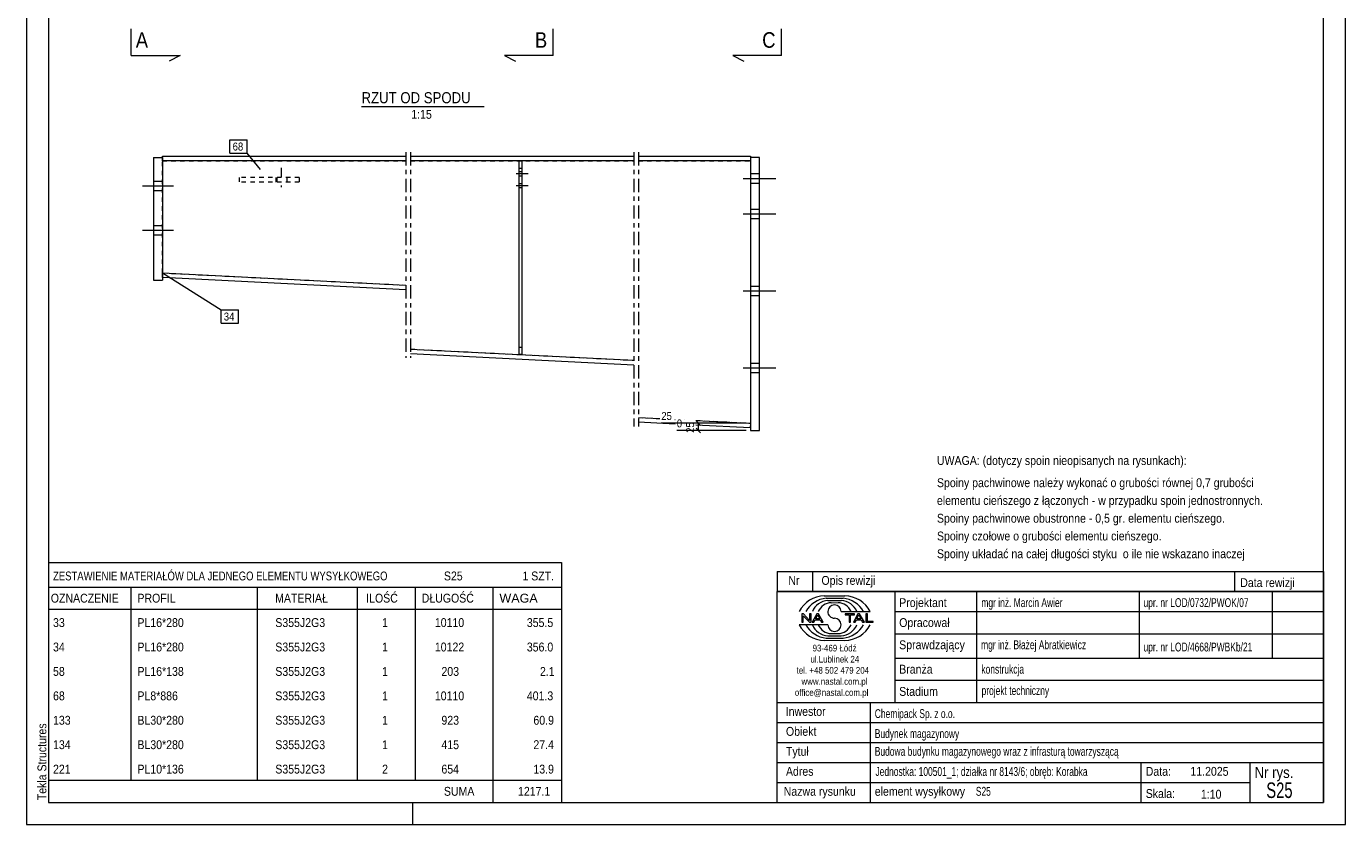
# Model space of a CAD drawing. Header units: millimetres. Extents: x 0 to 297, y 0 to 420.
# Tile 1 of 2: x 0 to 297, y 0 to 180. Entities that reach past the tile are written whole.
import ezdxf

# ---------------------------------------------------------------- set-up
doc = ezdxf.new("R2010")
doc.units = ezdxf.units.MM
for name, pattern in [('XKITLINE00', [0]), ('XKITLINE01', [4, 1, -1, 1, -1]), ('XKITLINE02', [4, 2, -2]), ('XKITLINE03', [6, 3, -1, 1, -1])]:
    doc.linetypes.add(name, pattern=pattern)
for name, color, linetype, lineweight in [('Arkusz rysunku', 3, 'Continuous', 0), ('Element', 2, 'Continuous', 0), ('Inny typ obiektu', 7, 'Continuous', 0), ('Przekrój', 7, 'Continuous', 0), ('Wymiar', 4, 'Continuous', 0), ('Znak elementu', 2, 'Continuous', 0), ('Śruba', 3, 'Continuous', 0)]:
    doc.layers.add(name, color=color, linetype=linetype, lineweight=lineweight)
doc.styles.add('ARIAL', font='ARIAL.TTF')

msp = doc.modelspace()

# ---------------------------------------------------------------- linework, layer by layer
at = {"layer": 'Arkusz rysunku', "linetype": 'XKITLINE00', "lineweight": 0}
for p, q in [((0, 420), (0, 0)), ((297, 0), (297, 420)), ((5, 415), (5, 5)), ((292, 5), (292, 415)), ((5, 5), (292, 5)), ((87, 0), (87, 5)), ((0, 0), (297, 0))]:
    msp.add_line(p, q, dxfattribs=at)
at = {"layer": 'Element', "linetype": 'XKITLINE03', "lineweight": 0}
for p, q in [((85.44, 151.47), (85.44, 105.11)), ((86.44, 151.47), (86.44, 105.11)), ((136.77, 151.47), (136.77, 89.68)), ((137.77, 151.47), (137.77, 89.68))]:
    msp.add_line(p, q, dxfattribs=at)
at = {"layer": 'Element', "linetype": 'XKITLINE00', "lineweight": 0}
for p, q in [((28.62, 150.28), (30.62, 150.28)), ((28.62, 150.28), (28.62, 122.61)), ((30.62, 149.47), (30.62, 150.54)), ((30.62, 150.54), (85.44, 150.54)), ((30.62, 150.28), (30.62, 122.61)), ((85.44, 149.47), (30.62, 149.47)), ((86.44, 150.54), (136.77, 150.54)), ((136.77, 149.47), (86.44, 149.47)), ((110.94, 105.88), (110.94, 149.47)), ((111.61, 149.47), (110.94, 149.47)), ((111.61, 105.88), (111.61, 149.47)), ((137.77, 150.54), (163.02, 150.54)), ((163.02, 149.47), (137.77, 149.47)), ((163.02, 150.54), (163.02, 149.47)), ((165.02, 150.28), (163.02, 150.28)), ((163.02, 150.28), (163.02, 88.74)), ((165.02, 88.74), (165.02, 150.28)), ((28.62, 122.61), (30.62, 122.61)), ((30.62, 124.26), (30.67, 124.25)), ((30.62, 123.19), (30.67, 124.25)), ((85.44, 120.44), (30.62, 123.19)), ((30.67, 124.25), (85.44, 121.5)), ((86.44, 107.11), (136.77, 104.58)), ((136.77, 103.51), (86.44, 106.04)), ((111.61, 105.88), (110.94, 105.88)), ((137.77, 91.68), (142.58, 91.44)), ((146.07, 90.19), (137.77, 90.61)), ((145.97, 91.27), (146.07, 91.26)), ((148.13, 91.16), (148.17, 91.16)), ((148.17, 90.09), (148.13, 90.09)), ((150.69, 91.03), (163.02, 90.41)), ((162.97, 89.34), (150.69, 89.96)), ((163.02, 90.41), (162.97, 89.34)), ((163.02, 88.74), (165.02, 88.74))]:
    msp.add_line(p, q, dxfattribs=at)
at = {"layer": 'Element', "linetype": 'XKITLINE01', "lineweight": 0}
for p, q in [((30.62, 124.26), (30.62, 149.47)), ((30.62, 149.47), (85.44, 149.47)), ((86.44, 149.47), (136.77, 149.47)), ((111.61, 149.47), (110.94, 149.47)), ((110.94, 105.88), (110.94, 149.47)), ((111.61, 105.88), (111.61, 149.47)), ((137.77, 149.47), (163.02, 149.47)), ((163.02, 149.47), (163.02, 90.41)), ((61.44, 145.74), (47.88, 145.74)), ((47.88, 145.74), (47.88, 144.68)), ((56.39, 145.74), (56.39, 144.68)), ((61.44, 145.74), (61.44, 144.68)), ((110.94, 147.81), (111.61, 147.81)), ((110.94, 147.81), (111.61, 147.81)), ((61.44, 144.68), (47.88, 144.68)), ((30.67, 124.25), (85.44, 121.5)), ((86.44, 107.11), (136.77, 104.58)), ((110.94, 107.55), (111.61, 107.55)), ((110.94, 107.55), (111.61, 107.55)), ((110.94, 105.88), (111.61, 105.88)), ((137.77, 91.68), (142.58, 91.44)), ((145.97, 91.27), (146.07, 91.26)), ((148.13, 91.16), (148.17, 91.16)), ((150.69, 91.03), (163.02, 90.41))]:
    msp.add_line(p, q, dxfattribs=at)
at = {"layer": 'Inny typ obiektu', "linetype": 'XKITLINE00', "lineweight": 0}
for p, q in [((75.45, 161.71), (103.04, 161.71)), ((5, 59), (5, 53.5)), ((5, 59), (120.5, 59)), ((120.5, 59), (120.5, 53.5)), ((169, 57), (169, 52.5)), ((169, 57), (292, 57)), ((177, 57), (177, 52.5)), ((272, 57), (272, 52.5)), ((292, 57), (292, 52.5)), ((5, 53.5), (5, 48.5)), ((5, 53.5), (120.5, 53.5)), ((23.5, 53.5), (23.5, 48.5)), ((52, 48.5), (52, 53.5)), ((74.5, 53.5), (74.5, 48.5)), ((87.5, 53.5), (87.5, 48.5)), ((105, 53.5), (105, 48.5)), ((120.5, 53.5), (120.5, 48.5)), ((292, 52.5), (169, 52.5)), ((169, 5), (169, 52.5)), ((169, 52.5), (292, 52.5)), ((179.62, 51.49), (184.23, 51.5)), ((180.07, 50.99), (183.86, 51)), ((180.46, 50.49), (183.45, 50.49)), ((195.5, 52.5), (195.5, 27.5)), ((214, 27.5), (214, 52.5)), ((250.5, 52.5), (250.5, 37.5)), ((280.5, 52.5), (280.5, 37.5)), ((292, 52.5), (292, 5)), ((5, 48.5), (120.5, 48.5)), ((5, 48.5), (5, 43)), ((23.5, 48.5), (23.5, 43)), ((52, 43), (52, 48.5)), ((74.5, 48.5), (74.5, 43)), ((87.5, 48.5), (87.5, 43)), ((105, 48.5), (105, 43)), ((120.5, 48.5), (120.5, 43)), ((181.2, 49.98), (182.73, 49.99)), ((183.42, 47.99), (189.98, 47.99)), ((195.5, 48), (292, 48)), ((180.43, 45.01), (174, 45.01)), ((174.93, 47.44), (174.57, 47.44)), ((174.57, 47.44), (174.57, 45.56)), ((174.57, 45.56), (174.9, 45.56)), ((174.9, 47.04), (176.29, 45.56)), ((174.9, 45.56), (174.9, 47.04)), ((176.31, 45.96), (174.93, 47.44)), ((176.29, 45.56), (176.65, 45.56)), ((176.65, 47.44), (176.31, 47.44)), ((176.31, 47.44), (176.31, 45.96)), ((176.65, 45.56), (176.65, 47.44)), ((177.96, 47.44), (176.94, 45.56)), ((176.94, 45.56), (177.31, 45.56)), ((177.31, 45.56), (177.61, 46.13)), ((177.61, 46.13), (178.71, 46.13)), ((177.71, 46.33), (178.14, 47.24)), ((178.6, 46.33), (177.71, 46.33)), ((178.33, 47.44), (177.96, 47.44)), ((178.14, 47.24), (178.6, 46.33)), ((179.41, 45.56), (178.33, 47.44)), ((178.71, 46.13), (179.02, 45.56)), ((179.02, 45.56), (179.41, 45.56)), ((186.43, 47.44), (184.34, 47.44)), ((184.34, 47.44), (184.34, 47.22)), ((184.34, 47.22), (185.21, 47.22)), ((185.21, 47.22), (185.21, 45.56)), ((185.21, 45.56), (185.56, 45.56)), ((185.56, 45.56), (185.56, 47.22)), ((185.56, 47.22), (186.43, 47.22)), ((187.21, 47.44), (186.2, 45.56)), ((186.2, 45.56), (186.57, 45.56)), ((186.43, 47.22), (186.43, 47.44)), ((186.57, 45.56), (186.86, 46.13)), ((186.86, 46.13), (187.96, 46.13)), ((186.96, 46.33), (187.39, 47.24)), ((187.86, 46.33), (186.96, 46.33)), ((187.59, 47.44), (187.21, 47.44)), ((187.4, 47.24), (187.39, 47.24)), ((187.4, 47.24), (187.86, 46.33)), ((188.67, 45.56), (187.59, 47.44)), ((187.96, 46.13), (188.27, 45.56)), ((188.27, 45.56), (188.67, 45.56)), ((189.36, 47.44), (189.01, 47.44)), ((189.01, 47.44), (189.01, 45.56)), ((189.01, 45.56), (190.66, 45.56)), ((189.36, 45.78), (189.36, 47.44)), ((190.66, 45.78), (189.36, 45.78)), ((190.66, 45.56), (190.66, 45.78)), ((5, 43), (5, 37.5)), ((23.5, 43), (23.5, 37.5)), ((52, 37.5), (52, 43)), ((74.5, 43), (74.5, 37.5)), ((87.5, 43), (87.5, 37.5)), ((105, 43), (105, 37.5)), ((120.5, 43), (120.5, 37.5)), ((180.07, 42.01), (183.86, 42)), ((180.46, 42.51), (183.45, 42.51)), ((181.2, 43.02), (182.73, 43.01)), ((195.5, 43), (292, 43)), ((179.62, 41.51), (184.23, 41.5)), ((5, 37.5), (5, 32)), ((23.5, 37.5), (23.5, 32)), ((52, 32), (52, 37.5)), ((74.5, 37.5), (74.5, 32)), ((87.5, 37.5), (87.5, 32)), ((105, 37.5), (105, 32)), ((120.5, 37.5), (120.5, 32)), ((195.5, 37.5), (292, 37.5)), ((5, 32), (5, 26.5)), ((23.5, 32), (23.5, 26.5)), ((52, 26.5), (52, 32)), ((74.5, 32), (74.5, 26.5)), ((87.5, 32), (87.5, 26.5)), ((105, 32), (105, 26.5)), ((120.5, 32), (120.5, 26.5)), ((195.5, 32.5), (292, 32.5)), ((169, 27.5), (292, 27.5)), ((190, 5), (190, 27.5)), ((5, 26.5), (5, 21)), ((23.5, 26.5), (23.5, 21)), ((52, 21), (52, 26.5)), ((74.5, 26.5), (74.5, 21)), ((87.5, 26.5), (87.5, 21)), ((105, 26.5), (105, 21)), ((120.5, 26.5), (120.5, 21)), ((5, 21), (5, 15.5)), ((23.5, 21), (23.5, 15.5)), ((52, 15.5), (52, 21)), ((74.5, 21), (74.5, 15.5)), ((87.5, 21), (87.5, 15.5)), ((105, 21), (105, 15.5)), ((120.5, 21), (120.5, 15.5)), ((169, 23), (292, 23)), ((169, 18.5), (292, 18.5)), ((5, 15.5), (5, 10)), ((23.5, 15.5), (23.5, 10)), ((52, 10), (52, 15.5)), ((74.5, 15.5), (74.5, 10)), ((87.5, 15.5), (87.5, 10)), ((105, 15.5), (105, 10)), ((120.5, 15.5), (120.5, 10)), ((169, 14), (292, 14)), ((251, 5), (251, 14)), ((275.5, 5), (275.5, 14)), ((5, 10), (5, 5)), ((5, 10), (120.5, 10)), ((105, 10), (105, 5)), ((120.5, 10), (120.5, 5)), ((169, 9.5), (275.5, 9.5)), ((5, 5), (120.5, 5)), ((169, 5), (292, 5))]:
    msp.add_line(p, q, dxfattribs=at)
for centre, radius, start, end in [((179.72, 45.08), 6.42, 90.8317, 153.0136), ((180.67, 45), 6.02, 95.7347, 150.2266), ((183.22, 46.41), 4.08, 22.7023, 86.7527), ((183.24, 44.98), 6.04, 29.8256, 84.1252), ((184.25, 45.07), 6.43, 27.0191, 90.199), ((180.7, 46.42), 4.07, 93.3428, 157.3393), ((181.33, 46.6), 3.38, 92.229, 155.8008), ((181.92, 47.99), 1.49, 0.0741, 179.9259), ((181.92, 47.99), 1.49, 179.9259, 270), ((182.59, 46.6), 3.39, 24.2351, 87.5913), ((179.72, 47.92), 6.42, 206.9864, 269.1683), ((180.67, 48), 6.02, 209.7734, 264.2653), ((180.7, 46.58), 4.07, 202.6607, 266.6572), ((181.33, 46.4), 3.38, 204.1992, 267.771), ((181.92, 45.01), 1.49, 180.0741, 359.9259), ((181.92, 45), 1.49, 0.0741, 90), ((182.59, 46.4), 3.39, 272.4087, 335.7649), ((183.22, 46.59), 4.08, 273.2473, 337.2977), ((183.24, 48.02), 6.04, 275.8748, 330.1744), ((184.25, 47.93), 6.43, 269.801, 332.9809)]:
    msp.add_arc(centre, radius, start, end, dxfattribs=at)
at = {"layer": 'Przekrój', "linetype": 'XKITLINE00', "lineweight": 0}
for p, q in [((23.62, 173.21), (23.62, 179.21)), ((118.61, 173.21), (118.61, 179.21)), ((170.02, 173.21), (170.02, 179.21)), ((23.62, 173.21), (29.62, 173.21)), ((29.62, 173.21), (34.62, 173.21)), ((34.62, 173.21), (32.12, 171.96)), ((107.61, 173.21), (110.11, 171.96)), ((112.61, 173.21), (107.61, 173.21)), ((118.61, 173.21), (112.61, 173.21)), ((159.02, 173.21), (161.52, 171.96)), ((164.02, 173.21), (159.02, 173.21)), ((170.02, 173.21), (164.02, 173.21))]:
    msp.add_line(p, q, dxfattribs=at)
at = {"layer": 'Wymiar', "linetype": 'XKITLINE00', "lineweight": 0}
for p, q in [((162.02, 90.41), (142.94, 90.41)), ((150.78, 90.92), (151.8, 89.9)), ((150.78, 89.25), (151.8, 88.23)), ((151.29, 88.74), (151.29, 90.41)), ((162.02, 88.74), (146.43, 88.74))]:
    msp.add_line(p, q, dxfattribs=at)
at = {"layer": 'Znak elementu', "linetype": 'XKITLINE00', "lineweight": 0}
for p, q in [((45.84, 154.21), (49.71, 154.21)), ((45.84, 151.21), (45.84, 154.21)), ((49.71, 151.21), (49.71, 154.21)), ((45.84, 151.21), (49.71, 151.21)), ((52.71, 147.51), (49.71, 151.21)), ((30.67, 124.25), (43.85, 115.92)), ((43.85, 115.92), (47.72, 115.92)), ((43.85, 112.92), (43.85, 115.92)), ((47.72, 112.92), (47.72, 115.92)), ((43.85, 112.92), (47.72, 112.92))]:
    msp.add_line(p, q, dxfattribs=at)
at = {"layer": 'Śruba', "linetype": 'XKITLINE02', "lineweight": 0}
for p, q in [((56.17, 145.74), (56.17, 144.68)), ((57.39, 147.91), (57.39, 143.58)), ((58.61, 145.74), (58.61, 144.68)), ((112.94, 146.54), (110.27, 146.54)), ((111.61, 147.01), (110.94, 147.01)), ((111.61, 146.07), (110.94, 146.07)), ((112.94, 143.87), (110.27, 143.87)), ((111.61, 144.34), (110.94, 144.34)), ((111.61, 143.41), (110.94, 143.41))]:
    msp.add_line(p, q, dxfattribs=at)
at = {"layer": 'Śruba', "linetype": 'XKITLINE00', "lineweight": 0}
for p, q in [((112.94, 146.54), (110.27, 146.54)), ((111.61, 147.01), (110.94, 147.01)), ((111.61, 146.07), (110.94, 146.07)), ((165.02, 146.54), (163.02, 146.54)), ((165.02, 146.54), (163.02, 146.54)), ((26.15, 143.87), (33.09, 143.87)), ((26.15, 143.87), (33.09, 143.87)), ((28.62, 144.94), (30.62, 144.94)), ((28.62, 144.94), (30.62, 144.94)), ((28.62, 142.81), (30.62, 142.81)), ((28.62, 142.81), (30.62, 142.81)), ((112.94, 143.87), (110.27, 143.87)), ((111.61, 144.34), (110.94, 144.34)), ((111.61, 143.41), (110.94, 143.41)), ((168.69, 145.47), (161.35, 145.47)), ((168.69, 145.47), (161.35, 145.47)), ((165.02, 144.41), (163.02, 144.41)), ((165.02, 144.41), (163.02, 144.41)), ((168.69, 137.47), (161.35, 137.47)), ((168.69, 137.47), (161.35, 137.47)), ((165.02, 138.54), (163.02, 138.54)), ((165.02, 138.54), (163.02, 138.54)), ((26.15, 133.87), (33.09, 133.87)), ((26.15, 133.87), (33.09, 133.87)), ((28.62, 134.94), (30.62, 134.94)), ((28.62, 134.94), (30.62, 134.94)), ((165.02, 136.41), (163.02, 136.41)), ((165.02, 136.41), (163.02, 136.41)), ((28.62, 132.81), (30.62, 132.81)), ((28.62, 132.81), (30.62, 132.81)), ((168.69, 120.14), (161.35, 120.14)), ((168.69, 120.14), (161.35, 120.14)), ((165.02, 121.21), (163.02, 121.21)), ((165.02, 121.21), (163.02, 121.21)), ((165.02, 119.07), (163.02, 119.07)), ((165.02, 119.07), (163.02, 119.07)), ((168.69, 102.81), (161.35, 102.81)), ((168.69, 102.81), (161.35, 102.81)), ((165.02, 103.87), (163.02, 103.87)), ((165.02, 103.87), (163.02, 103.87)), ((165.02, 101.74), (163.02, 101.74)), ((165.02, 101.74), (163.02, 101.74))]:
    msp.add_line(p, q, dxfattribs=at)

# ---------------------------------------------------------------- texts
at = {"layer": 'Arkusz rysunku', "style": 'ARIAL', "width": 0.85}
msp.add_text('Tekla Structures', height=2, rotation=90, dxfattribs=at).set_placement((4.5, 5.5))
at = {"layer": 'Inny typ obiektu', "style": 'ARIAL'}
for s, height, width, p in [('RZUT OD SPODU', 2.5, 0.85, (75.45, 162.46)), ('1:15', 2, 0.85, (86.65, 158.96)), ('UWAGA: (dotyczy spoin nieopisanych na rysunkach):', 2, 0.85, (205, 81)), ('Spoiny pachwinowe należy wykonać o grubości równej 0,7 grubości', 2, 0.85, (205, 76)), ('elementu cieńszego z łączonych - w przypadku spoin jednostronnych.', 2, 0.85, (205, 72)), ('Spoiny pachwinowe obustronne - 0,5 gr. elementu cieńszego.', 2, 0.85, (205, 68)), ('Spoiny czołowe o grubości elementu cieńszego.', 2, 0.85, (205, 64)), ('Spoiny układać na całej długości styku  o ile nie wskazano inaczej', 2, 0.85, (205, 60)), ('ZESTAWIENIE MATERIAŁÓW DLA JEDNEGO ELEMENTU WYSYŁKOWEGO', 2, 0.765, (6, 55)), ('S25', 2, 0.85, (94, 55)), ('1', 2, 0.85, (111.69, 55)), (' SZT.', 2, 0.85, (113, 55)), ('Nr', 2, 0.85, (171.54, 54)), ('Opis rewizji', 2, 0.85, (179, 54)), ('Data rewizji', 2, 0.85, (273.28, 53.5)), ('OZNACZENIE', 2, 0.85, (5.5, 50)), ('PROFIL', 2, 0.85, (25, 50)), ('MATERIAŁ', 2, 0.85, (56, 50)), ('ILOŚĆ', 2, 0.85, (76.5, 50)), ('DŁUGOŚĆ', 2, 0.85, (89, 50)), ('WAGA', 2, 1.008832, (106.5, 50)), ('Projektant', 2, 0.85, (196.5, 49)), ('mgr inż. Marcin Awier', 2, 0.68, (215, 49)), ('upr. nr LOD/0732/PWOK/07', 2, 0.68, (251.5, 49)), ('33', 2, 0.85, (6, 44.5)), ('PL16*280', 2, 0.85, (25, 44.5)), ('S355J2G3', 2, 0.85, (56.04, 44.5)), ('1', 2, 0.85, (80.09, 44.5)), ('10110', 2, 0.85, (91.96, 44.5)), ('355.5', 2, 0.85, (112.67, 44.5)), ('Opracował', 2, 0.85, (196.5, 44.5)), ('Sprawdzający', 2, 0.85, (196.5, 39.5)), ('mgr inż. Błażej Abratkiewicz', 2, 0.68, (214.94, 39.5)), ('34', 2, 0.85, (6, 39)), ('PL16*280', 2, 0.85, (25, 39)), ('S355J2G3', 2, 0.85, (56.04, 39)), ('1', 2, 0.85, (80.09, 39)), ('10122', 2, 0.85, (91.96, 39)), ('356.0', 2, 0.85, (112.67, 39)), ('93-469 Łódź', 1.5, 0.85, (177, 39)), ('upr. nr LOD/4668/PWBKb/21', 2, 0.68, (251.5, 39)), ('PL16*138', 2, 0.85, (25, 33.5)), ('ul.Lublinek 24', 1.5, 0.85, (176.5, 36.5)), ('Branża', 2, 0.85, (196.5, 34)), ('konstrukcja', 2, 0.68, (215, 34)), ('58', 2, 0.85, (6, 33.5)), ('S355J2G3', 2, 0.85, (56.04, 33.5)), ('1', 2, 0.85, (80.09, 33.5)), ('203', 2, 0.85, (93.44, 33.5)), ('2.1', 2, 0.85, (115.63, 33.5)), ('tel. +48 502 479 204', 1.5, 0.85, (173.41, 34)), ('www.nastal.com.pl', 1.5, 0.85, (174.5, 31.5)), ('68', 2, 0.85, (6, 28)), ('PL8*886', 2, 0.85, (25, 28)), ('S355J2G3', 2, 0.85, (56.04, 28)), ('1', 2, 0.85, (80.09, 28)), ('10110', 2, 0.85, (91.96, 28)), ('401.3', 2, 0.85, (112.67, 28)), ('office@nastal.com.pl', 1.5, 0.85, (173, 29)), ('Stadium', 2, 0.85, (196.5, 29)), ('projekt techniczny', 2, 0.68, (215.04, 29.19)), ('133', 2, 0.85, (6, 22.5)), ('BL30*280', 2, 0.85, (25, 22.5)), ('S355J2G3', 2, 0.85, (56.04, 22.5)), ('1', 2, 0.85, (80.09, 22.5)), ('923', 2, 0.85, (93.44, 22.5)), ('60.9', 2, 0.85, (114.15, 22.5)), ('Inwestor', 2, 0.85, (170.96, 24.5)), ('Chemipack Sp. z o.o.', 2, 0.68, (191, 24)), ('Obiekt', 2, 0.85, (171, 20)), ('Budynek magazynowy', 2, 0.68, (191, 19.5)), ('134', 2, 0.85, (6, 17)), ('BL30*280', 2, 0.85, (25, 17)), ('S355J2G3', 2, 0.85, (56.04, 17)), ('1', 2, 0.85, (80.09, 17)), ('415', 2, 0.85, (93.44, 17)), ('27.4', 2, 0.85, (114.15, 17)), ('Tytuł', 2, 0.85, (171, 15.5)), ('Budowa budynku magazynowego wraz z infrasturą towarzyszącą', 2, 0.68, (191, 15.5)), ('221', 2, 0.85, (6, 11.5)), ('PL10*136', 2, 0.85, (25, 11.5)), ('S355J2G3', 2, 0.85, (56.04, 11.5)), ('2', 2, 0.85, (80.09, 11.5)), ('654', 2, 0.85, (93.44, 11.5)), ('13.9', 2, 0.85, (114.15, 11.5)), ('Adres', 2, 0.85, (171, 11)), ('Jednostka: 100501_1; działka nr 8143/6; obręb: Korabka', 2, 0.68, (191.16, 10.96)), ('Data:', 2, 0.85, (252, 11)), ('11.2025', 2, 0.85, (262.06, 11)), ('Nr rys.', 2.5, 0.85, (276.5, 10.5)), ('S25', 3.5, 0.68, (279.14, 6)), ('SUMA', 2, 0.85, (94, 6.5)), ('1217.1', 2, 0.85, (110.68, 6.5)), ('Nazwa rysunku', 2, 0.85, (170.5, 6.5)), ('element wysyłkowy', 2, 0.85, (191, 6.5)), ('S25', 2, 0.68, (213.75, 6.5)), ('Skala:', 2, 0.85, (252, 6)), ('1:10', 2, 0.85, (264.42, 5.85))]:
    msp.add_text(s, height=height, dxfattribs=dict(at, width=width)).set_placement(p)
at = {"layer": 'Przekrój', "style": 'ARIAL', "width": 0.85}
for s, p in [('A', (24.62, 174.96)), ('B', (114.49, 174.96)), ('C', (165.65, 174.96))]:
    msp.add_text(s, height=3.5, dxfattribs=at).set_placement(p)
at = {"layer": 'Wymiar', "style": 'ARIAL', "width": 0.85}
for s, p in [('25', (142.94, 91.13)), ('0', (146.43, 89.46))]:
    msp.add_text(s, height=1.8, dxfattribs=at).set_placement(p)
msp.add_text('25', height=1.8, rotation=90.0002, dxfattribs=at).set_placement((150.33, 88.24))
at = {"layer": 'Znak elementu', "style": 'ARIAL', "width": 0.85}
for s, p in [('68', (46.44, 151.81)), ('34', (44.45, 113.52))]:
    msp.add_text(s, height=1.8, dxfattribs=at).set_placement(p)

doc.saveas('drawing.dxf')
